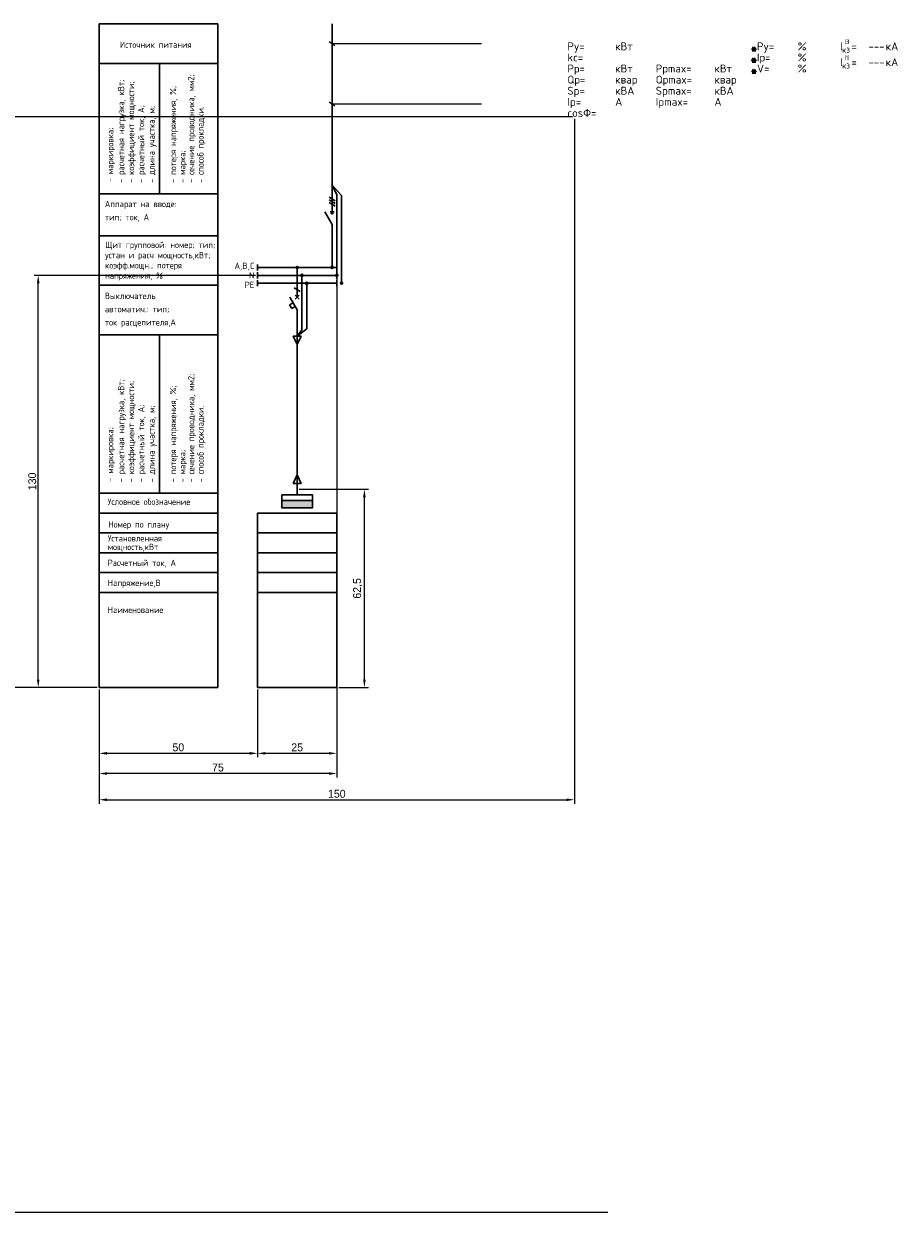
# Model space of a CAD drawing. Header units: millimetres. Extents: x -100 to 776, y 0 to 875.
# Tile 6 of 6: x 500 to 776, y 500 to 875. Entities that reach past the tile are written whole.
import ezdxf
from ezdxf.enums import TextEntityAlignment as Align

# ---------------------------------------------------------------- set-up
doc = ezdxf.new("R2010")
doc.units = ezdxf.units.MM
for name, color, linetype in [('Автомат защитный', 7, 'Continuous'), ('Принципиальная схема КТП -для ОДНОЛИНЕЙКИ', 7, 'Continuous'), ('ПРОВОДНИКИ', 7, 'Continuous'), ('ТЕРМОРЕЛЕ', 7, 'Continuous')]:
    doc.layers.add(name, color=color, linetype=linetype)
doc.layers.add('ЭС АВ', color=7, linetype='Continuous', lineweight=18)
doc.layers.add('ЭС рамка', color=7, linetype='Continuous', lineweight=18)
doc.styles.add('SLD_Style', font='isocpeur.ttf', dxfattribs={"width": 0.9})
doc.dimstyles.new('ISO-25', dxfattribs={"dimtxt": 2.5, "dimasz": 2.5, "dimexe": 1.25, "dimexo": 0.625, "dimtad": 1, "dimtxsty": 'Standard', "dimcen": 2.5, "dimadec": 0, "dimazin": 0, "dimtfac": 1, "dimtmove": 0, "dimatfit": 3, "dimfxl": 1, "dimarcsym": 0})

# ---------------------------------------------------------------- blocks, each defined once
blk = doc.blocks.new('*U18')
h = blk.add_hatch(color=256)
h.dxf.hatch_style = 1
edge = h.paths.add_edge_path()
edge.add_ellipse((12.5, 132.5), major_axis=(0, 0.333), ratio=1, start_angle=0, end_angle=360)
h = blk.add_hatch(color=256)
h.dxf.hatch_style = 1
edge = h.paths.add_edge_path()
edge.add_ellipse((14, 130), major_axis=(0, 0.333), ratio=1, start_angle=0, end_angle=360)
h = blk.add_hatch(color=256)
h.dxf.hatch_style = 1
edge = h.paths.add_edge_path()
edge.add_ellipse((15.5, 127.5), major_axis=(0, 0.333), ratio=1, start_angle=0, end_angle=360)
at = {"lineweight": 30}
for p, q in [((14, 129.67), (14, 123.11)), ((15.5, 127.17), (15.5, 113.13)), ((14, 123.11), (14, 112.8)), ((0, 55), (25, 55)), ((0, 55), (0, 0)), ((25, 55), (25, 0)), ((0, 48.75), (25, 48.75)), ((0, 42.5), (25, 42.5)), ((0, 36.25), (25, 36.25))]:
    blk.add_line(p, q, dxfattribs=at)
at = {"layer": 'Автомат защитный', "lineweight": 30}
for p, q in [((12.5, 123.11), (12.5, 132.17)), ((11.54, 126.04), (13.46, 124.93)), ((10.1, 120.66), (11.26, 121.32)), ((10.77, 119.5), (10.1, 120.66)), ((12.5, 119.17), (10.22, 123.11)), ((11.92, 120.17), (10.77, 119.5)), ((12.5, 108.54), (12.5, 119.17))]:
    blk.add_line(p, q, dxfattribs=at)
blk.add_ellipse((12.5, 132.5), major_axis=(0, 0.333), ratio=1, start_param=-1.570796, end_param=4.712389, dxfattribs=at)
at = {"layer": 'Принципиальная схема КТП -для ОДНОЛИНЕЙКИ', "lineweight": 30}
for p, q in [((12.5, 108.54), (12.5, 99.73)), ((11.19, 64.32), (12.5, 67.06)), ((13.81, 64.32), (11.19, 64.32)), ((12.5, 67.06), (13.81, 64.32)), ((12.5, 64.32), (12.5, 62.5))]:
    blk.add_line(p, q, dxfattribs=at)
at = {"layer": 'ПРОВОДНИКИ', "lineweight": 30}
for p, q in [((12.5, 110.81), (15.5, 113.13)), ((12.5, 110.81), (14, 112.8)), ((13.75, 110.81), (11.25, 110.81)), ((11.25, 110.81), (12.5, 108.2)), ((12.5, 108.2), (13.75, 110.81)), ((11.19, 64.31), (12.5, 67.06)), ((13.81, 64.31), (11.19, 64.31)), ((12.5, 67.06), (13.81, 64.31))]:
    blk.add_line(p, q, dxfattribs=at)
at = {"layer": 'ПРОВОДНИКИ', "lineweight": 30, "ltscale": 100}
blk.add_line((12.5, 99.73), (12.5, 64.32), dxfattribs=at)
at = {"layer": 'ПРОВОДНИКИ', "color": 7, "linetype": 'Continuous', "lineweight": 30}
for centre in [(14, 130), (15.5, 127.5), (15.5, 127.5)]:
    blk.add_ellipse(centre, major_axis=(0, 0.333), ratio=1, start_param=-1.570796, end_param=4.712389, dxfattribs=at)
at = {"layer": 'ЭС АВ', "color": 7, "lineweight": 30}
for q in [(11.88, 123.74), (13.12, 123.74), (11.88, 122.49), (13.12, 122.49)]:
    blk.add_line((12.5, 123.11), q, dxfattribs=at)
at = {"layer": 'ЭС рамка', "color": 7, "linetype": 'Continuous', "lineweight": 30}
for p, q in [((0, 132.5), (12.17, 132.5)), ((12.83, 132.5), (25, 132.5))]:
    blk.add_line(p, q, dxfattribs=at)
at = {"layer": 'ЭС рамка', "color": 5, "linetype": 'Continuous', "lineweight": 30}
for p, q in [((0, 130), (13.67, 130)), ((14.33, 130), (25, 130))]:
    blk.add_line(p, q, dxfattribs=at)
at = {"layer": 'ЭС рамка', "color": 94, "linetype": 'Continuous', "lineweight": 30}
for p, q in [((0, 127.5), (15.17, 127.5)), ((15.83, 127.5), (25, 127.5))]:
    blk.add_line(p, q, dxfattribs=at)
at = {"layer": 'ЭС рамка', "lineweight": 30}
for p, q in [((25, 30), (0, 30)), ((25, 0), (0, 0))]:
    blk.add_line(p, q, dxfattribs=at)
at = {"style": 'SLD_Style'}
for tag, p in [('LABEL', (12.5, 51.88)), ('INSTALLEDPOWER', (12.5, 45.63)), ('CURRENT', (12.5, 39.37)), ('VOLTAGE', (12.5, 33.13))]:
    blk.add_attdef(tag, text='', height=2, dxfattribs=at).set_placement(p, align=Align.MIDDLE_CENTER)
blk.add_attdef('TEXT', text='', height=2, rotation=90, dxfattribs=at).set_placement((12.5, 15), align=Align.MIDDLE_CENTER)
at = {"layer": 'Автомат защитный', "style": 'SLD_Style'}
blk.add_attdef('PHASE', text='', height=2, dxfattribs=at).set_placement((14, 134.59), align=Align.MIDDLE_CENTER)
for tag, height, p in [('NUMBER', 3, (8.49, 122.99)), ('SWITCHTYPE', 2, (8.49, 119.5)), ('SWITCHRELEASE', 2, (8.49, 116.5)), ('SWITCHNOMINALCURRENT', 2, (8.49, 113.5)), ('SWITCHRELEASECURRENT', 2, (8.49, 110.5)), ('RCDSETPOINT', 2, (8.49, 104.5)), ('RCDTYPE', 2, (8.49, 107.5))]:
    blk.add_attdef(tag, text='', height=height, dxfattribs=at).set_placement(p, align=Align.MIDDLE_RIGHT)
blk.add_attdef('LINE_A', text='', height=2, rotation=90, dxfattribs=at).set_placement((10.19, 68.43), align=Align.MIDDLE_LEFT)
blk.add_attdef('LINE_B', text='', height=2, rotation=90, dxfattribs=at).set_placement((13.85, 68.43), align=Align.TOP_LEFT)
blk = doc.blocks.new('Table1')
at = {"lineweight": 30}
for p, q in [((37.5, 142.5), (0, 142.5)), ((37.5, 130), (37.5, 142.5)), ((37.5, 111.25), (37.5, 130)), ((37.5, 126.88), (0, 126.88)), ((0, 111.25), (0, 125.61)), ((0, 61.25), (0, 111.25)), ((0, 111.25), (37.5, 111.25)), ((37.5, 61.25), (0, 61.25)), ((37.5, 55), (0, 55)), ((37.5, 48.75), (0, 48.75)), ((37.5, 42.5), (0, 42.5)), ((37.5, 36.25), (0, 36.25)), ((37.5, 30), (0, 30))]:
    blk.add_line(p, q, dxfattribs=at)
at = {"layer": 'ЭС рамка', "lineweight": 30}
for p, q in [((0, 0), (0, 209.34)), ((0, 209.34), (37.5, 209.34)), ((37.5, 209.34), (37.5, 0)), ((0, 196.84), (37.5, 196.84)), ((19.09, 155.72), (19.09, 196.84)), ((0, 155.72), (37.5, 155.72)), ((19.09, 61.25), (19.09, 111.25)), ((37.5, 0), (0, 0))]:
    blk.add_line(p, q, dxfattribs=at)
at = {"layer": 'ЭС рамка', "style": 'SLD_Style', "width": 0.9}
for s, p in [('Источник питания', (6.55, 201.76)), ('Аппарат на вводе:', (1.81, 151.52)), ('тип; ток, А', (1.81, 147.36)), ('Щит групповой: номер; тип; ', (1.9, 138.63)), ('устан и расч мощность,кВт; ', (1.9, 135.39)), ('коэфф.мощн.; потеря ', (1.9, 132.16)), ('напряжения, %', (1.9, 128.92)), ('Выключатель', (1.81, 122.51)), ('автоматич.: тип;', (1.81, 118.35)), ('ток расцепителя,А', (1.81, 114.18)), ('Условное обозначение', (2.72, 57.58)), ('Номер по плану', (2.88, 50.43)), ('Установленная', (2.72, 46.05)), ('мощность,кВт', (2.72, 43.32)), ('Расчетный ток, А', (2.72, 38.31)), ('Напряжение,В', (2.72, 31.99)), ('Наименование', (2.72, 23.47))]:
    blk.add_text(s, height=2, dxfattribs=at).set_placement(p)
for s, p in [(' - потеря напряжения, %%%;', (24.32, 157.95)), (' - сечение проводника, мм2;', (30.03, 157.95)), (' - расчетная нагрузка, кВт;', (7.93, 157.95)), (' - коэффициент мощности;', (11.07, 157.95)), (' - расчетный ток, А;', (14.25, 157.95)), (' - длина участка, м;', (17.57, 157.95)), (' - способ прокладки.', (33.01, 157.95)), ('   - маркировка;', (4.5, 155.72)), (' - марка;', (27.23, 157.95)), (' - потеря напряжения, %%%;', (24.32, 63.48)), (' - расчетная нагрузка, кВт;', (7.93, 63.48)), (' - коэффициент мощности;', (11.07, 63.48)), (' - сечение проводника, мм2;', (30.03, 63.48)), (' - расчетный ток, А;', (14.25, 63.48)), (' - способ прокладки.', (33.01, 63.48)), (' - длина участка, м;', (17.57, 63.48)), ('   - маркировка;', (4.5, 61.25)), (' - марка;', (27.23, 63.48))]:
    blk.add_text(s, height=2, rotation=90, dxfattribs=at).set_placement(p)
blk = doc.blocks.new('*U19')
h = blk.add_hatch(color=256)
h.dxf.hatch_style = 1
edge = h.paths.add_edge_path()
edge.add_ellipse((-1.49, 2.53), major_axis=(0, 0.333), ratio=1, start_angle=0, end_angle=360)
h = blk.add_hatch(color=256)
h.dxf.hatch_style = 1
edge = h.paths.add_edge_path()
edge.add_ellipse((0.01, 0.03), major_axis=(0, 0.333), ratio=1, start_angle=0, end_angle=360, ccw=False)
h = blk.add_hatch(color=256)
h.dxf.hatch_style = 1
edge = h.paths.add_edge_path()
edge.add_ellipse((1.52, -2.47), major_axis=(0, 0.333), ratio=1, start_angle=0, end_angle=360, ccw=False)
at = {"lineweight": 30}
for p, q in [((-1.49, 66.87), (-1.49, 79.37)), ((-1.49, 66.87), (-1.49, 28.43)), ((0.01, 20.02), (0.01, 25.4)), ((-2.11, 20.02), (-0.86, 20.02)), ((0.01, 16.08), (0.01, 20.02)), ((0.01, 16.08), (0.01, 0.36))]:
    blk.add_line(p, q, dxfattribs=at)
for p, q in [((-1.49, 73.12), (45.66, 73.12)), ((-1.49, 54.15), (-1.49, 59.87)), ((-1.49, 54.15), (45.66, 54.15))]:
    blk.add_line(p, q)
blk.add_circle((-1.49, 19.72), 0.312, dxfattribs=at)
at = {"layer": 'Автомат защитный', "lineweight": 30}
for p, q in [((-2.44, 24.62), (-0.53, 23.51)), ((-2.44, 23.78), (-0.53, 22.68)), ((-2.44, 22.95), (-0.53, 21.84)), ((-1.49, 16.08), (-3.76, 20.02))]:
    blk.add_line(p, q, dxfattribs=at)
at = {"layer": 'ТЕРМОРЕЛЕ', "lineweight": 30}
blk.add_line((1.51, -2.14), (1.51, 25.18), dxfattribs=at)
blk.add_ellipse((-1.49, 2.53), major_axis=(0, 0.333), ratio=1, start_param=-1.570796, end_param=4.712389, dxfattribs=at)
at = {"layer": 'ТЕРМОРЕЛЕ', "lineweight": 30, "extrusion": (0, 0, -1)}
for centre in [(0.01, 0.03), (1.52, -2.47)]:
    blk.add_ellipse(centre, major_axis=(0, 0.333), ratio=1, start_param=-1.570796, end_param=4.712389, dxfattribs=at)
at = {"layer": 'ЭС АВ', "color": 7, "linetype": 'Continuous', "lineweight": 18}
for p, q in [((-2.37, 73.76), (-0.6, 72.47)), ((-2.37, 54.79), (-0.6, 53.5))]:
    blk.add_line(p, q, dxfattribs=at)
at = {"layer": 'ЭС АВ', "color": 7, "linetype": 'Continuous', "lineweight": 30}
for p, q in [((-1.49, 28.43), (-1.49, 20.02)), ((0.01, 25.4), (-1.49, 28.43)), ((-1.49, 28.43), (1.51, 25.18)), ((-1.49, 20.66), (-1.49, 20.04)), ((-1.49, 16.08), (-1.49, 2.86))]:
    blk.add_line(p, q, dxfattribs=at)
at = {"style": 'SLD_Style'}
for tag, p in [('LINE_C', (2.08, 76.2)), ('LINE_A', (1.92, 56.7)), ('LINE_B', (1.92, 51.84))]:
    blk.add_attdef(tag, text='', height=2.5, dxfattribs=at).set_placement(p, align=Align.MIDDLE_LEFT)
at = {"layer": 'Автомат защитный', "style": 'SLD_Style'}
for tag, height, p in [('PHASE', 2, (-5.64, 29.33)), ('NUMBER', 3, (-5.64, 24.25)), ('SWITCHNOMINALCURRENT', 2, (-5.64, 14.37))]:
    blk.add_attdef(tag, text='', height=height, dxfattribs=at).set_placement(p, align=Align.MIDDLE_RIGHT)
blk = doc.blocks.new('*D3')
at = {"color": 0, "lineweight": -2, "transparency": 16777216}
for p, q in [((524.27, 664.92), (524.27, 643.52)), ((574.27, 664.92), (574.27, 643.52)), ((526.77, 644.77), (571.77, 644.77))]:
    blk.add_line(p, q, dxfattribs=at)
at = {"color": 0, "transparency": 16777216}
for points in [[(526.77, 645.18), (526.77, 644.35), (524.27, 644.77)], [(571.77, 645.18), (571.77, 644.35), (574.27, 644.77)]]:
    blk.add_solid(points, dxfattribs=at)
at = {"layer": 'Defpoints', "color": 0, "transparency": 16777216}
for p in [(524.27, 665.55), (574.27, 665.55), (574.27, 644.77)]:
    blk.add_point(p, dxfattribs=at)
at = {"color": 0, "transparency": 16777216, "insert": (549.27, 646.64), "char_height": 2.5, "attachment_point": 5}
blk.add_mtext('50', dxfattribs=at)
blk = doc.blocks.new('*D4')
at = {"color": 0, "lineweight": -2, "transparency": 16777216}
for p, q in [((573.65, 795.55), (503.81, 795.55)), ((505.06, 668.05), (505.06, 793.05)), ((523.65, 665.55), (503.81, 665.55))]:
    blk.add_line(p, q, dxfattribs=at)
at = {"color": 0, "transparency": 16777216}
for points in [[(504.64, 793.05), (505.47, 793.05), (505.06, 795.55)], [(504.64, 668.05), (505.47, 668.05), (505.06, 665.55)]]:
    blk.add_solid(points, dxfattribs=at)
at = {"layer": 'Defpoints', "color": 0, "transparency": 16777216}
for p in [(505.06, 795.55), (574.27, 795.55), (524.27, 665.55)]:
    blk.add_point(p, dxfattribs=at)
at = {"color": 0, "transparency": 16777216, "insert": (503.18, 730.55), "char_height": 2.5, "attachment_point": 5, "rotation": 90}
blk.add_mtext('130', dxfattribs=at)
blk = doc.blocks.new('Start')
at = {"layer": 'ЭС рамка', "color": 7, "linetype": 'Continuous', "lineweight": 30}
blk.add_line((0, 3.46), (0, 1.54), dxfattribs=at)
at = {"layer": 'ЭС рамка', "color": 5, "linetype": 'Continuous', "lineweight": 30}
blk.add_line((0, 0.96), (0, -0.96), dxfattribs=at)
at = {"layer": 'ЭС рамка', "color": 94, "linetype": 'Continuous', "lineweight": 30, "ltscale": 50}
blk.add_line((0, -1.54), (0, -3.46), dxfattribs=at)
at = {"style": 'SLD_Style'}
blk.add_attdef('PHASE', text='', height=2, dxfattribs=at).set_placement((-1, 3), align=Align.MIDDLE_RIGHT)
at = {"layer": 'ЭС рамка', "color": 7, "linetype": 'Continuous', "lineweight": 18, "style": 'SLD_Style'}
blk.add_text('N', height=2, dxfattribs=at).set_placement((-1, 0), align=Align.MIDDLE_RIGHT)
at = {"layer": 'ЭС рамка', "color": 7, "linetype": 'Continuous', "lineweight": 18, "ltscale": 50, "style": 'SLD_Style'}
blk.add_text('РЕ', height=2, dxfattribs=at).set_placement((-1, -3), align=Align.MIDDLE_RIGHT)
blk = doc.blocks.new('*D6')
at = {"color": 0, "lineweight": -2, "transparency": 16777216}
for p, q in [((574.27, 664.92), (574.27, 643.52)), ((599.27, 664.92), (599.27, 643.52)), ((576.77, 644.77), (596.77, 644.77))]:
    blk.add_line(p, q, dxfattribs=at)
at = {"color": 0, "transparency": 16777216}
for points in [[(576.77, 645.18), (576.77, 644.35), (574.27, 644.77)], [(596.77, 645.18), (596.77, 644.35), (599.27, 644.77)]]:
    blk.add_solid(points, dxfattribs=at)
at = {"layer": 'Defpoints', "color": 0, "transparency": 16777216}
for p in [(574.27, 665.55), (599.27, 665.55), (599.27, 644.77)]:
    blk.add_point(p, dxfattribs=at)
at = {"color": 0, "transparency": 16777216, "insert": (586.77, 646.64), "char_height": 2.5, "attachment_point": 5}
blk.add_mtext('25', dxfattribs=at)
blk = doc.blocks.new('Stop')
at = {"layer": 'ЭС рамка', "color": 7, "linetype": 'Continuous', "lineweight": 30}
blk.add_line((0, 3.46), (0, 1.54), dxfattribs=at)
at = {"layer": 'ЭС рамка', "color": 5, "linetype": 'Continuous', "lineweight": 30}
blk.add_line((0, 0.96), (0, -0.96), dxfattribs=at)
at = {"layer": 'ЭС рамка', "color": 94, "linetype": 'Continuous', "lineweight": 30, "ltscale": 50}
blk.add_line((0, -1.54), (0, -3.46), dxfattribs=at)
blk = doc.blocks.new('*D8')
at = {"color": 0, "lineweight": -2, "transparency": 16777216}
for p, q in [((599.27, 794.92), (599.27, 637.15)), ((524.27, 664.92), (524.27, 637.15)), ((596.77, 638.4), (526.77, 638.4))]:
    blk.add_line(p, q, dxfattribs=at)
at = {"color": 0, "transparency": 16777216}
for points in [[(526.77, 638.81), (526.77, 637.98), (524.27, 638.4)], [(596.77, 638.81), (596.77, 637.98), (599.27, 638.4)]]:
    blk.add_solid(points, dxfattribs=at)
at = {"layer": 'Defpoints', "color": 0, "transparency": 16777216}
for p in [(599.27, 795.55), (524.27, 665.55), (524.27, 638.4)]:
    blk.add_point(p, dxfattribs=at)
at = {"color": 0, "transparency": 16777216, "insert": (561.77, 640.27), "char_height": 2.5, "attachment_point": 5}
blk.add_mtext('75', dxfattribs=at)
blk = doc.blocks.new('DBData')
at = {"lineweight": 50}
for p, q in [((56.09, 21), (56.65, 21.97)), ((56.09, 21), (57.21, 21)), ((57.21, 21), (56.65, 21.97)), ((56.09, 17.5), (56.65, 18.47)), ((56.09, 17.5), (57.21, 17.5)), ((57.21, 17.5), (56.65, 18.47)), ((56.09, 14), (56.65, 14.97)), ((56.09, 14), (57.21, 14)), ((57.21, 14), (56.65, 14.97))]:
    blk.add_line(p, q, dxfattribs=at)
at = {"style": 'SLD_Style'}
for s, height, p in [('Py=', 2.5, (-2.23, 21)), ('кВт', 2.5, (12.85, 21)), ('Py=', 2.5, (57.59, 21)), ('%%%', 2.5, (70.44, 21)), ('I', 2.5, (83.82, 21)), ('(', 1.25, (85.3, 23.08)), ('3', 1.25, (85.64, 23.08)), (')', 1.25, (86.31, 23.08)), ('=', 2.5, (87.41, 21)), ('кА', 2.5, (98.22, 21)), ('kc=', 2.5, (-2.23, 17.5)), ('Iр=', 2.5, (57.59, 17.5)), ('%%%', 2.5, (70.44, 17.5)), ('кз', 1.875, (84.49, 20.23)), ('(', 1.25, (85.3, 18.08)), ('1', 1.25, (85.64, 18.09)), (')', 1.25, (86.31, 18.08)), ('Pр=', 2.5, (-2.23, 14)), ('кВт', 2.5, (12.85, 14)), ('Pрmax=', 2.5, (25.66, 14)), ('кВт', 2.5, (44.17, 14)), ('V=', 2.5, (57.59, 14)), ('%%%', 2.5, (70.44, 14)), ('I', 2.5, (83.82, 16)), ('кз', 1.875, (84.49, 15.23)), ('=', 2.5, (87.41, 16)), ('кА', 2.5, (98.22, 16)), ('Qр=', 2.5, (-2.23, 10.5)), ('квар', 2.5, (12.85, 10.5)), ('Qрmax=', 2.5, (25.66, 10.5)), ('квар', 2.5, (44.17, 10.5)), ('Sp=', 2.5, (-2.23, 7)), ('кВА', 2.5, (12.85, 7)), ('Spmax=', 2.5, (25.66, 7)), ('кВА', 2.5, (44.17, 7)), ('Ip=', 2.5, (-2.23, 3.5)), ('А', 2.5, (12.85, 3.5)), ('Ipmax=', 2.5, (25.66, 3.5)), ('А', 2.5, (44.17, 3.5)), ('cosФ=', 2.5, (-2.23, 0))]:
    blk.add_text(s, height=height, dxfattribs=at).set_placement(p)
at = {"style": 'SLD_Style', "width": 0.9}
blk.add_attdef('DBNAME', (-2.32, 25.93), '', height=3.5, dxfattribs=at)
at = {"style": 'SLD_Style'}
for tag, p in [('INSTALLEDACTIVEPOWER', (11.85, 21)), ('DPY', (69.44, 21)), ('CURRENT3', (97.89, 21)), ('MAXFACTOR', (11.85, 17.5)), ('DIR', (69.44, 17.5)), ('RATEDACTIVEPOWER', (11.85, 14)), ('VOLTAGE', (69.44, 14)), ('CURRENT1', (97.89, 16)), ('RATEDREACTIVEPOWER', (11.85, 10.5)), ('RATEDFULLPOWER', (11.85, 7)), ('RATEDCURRENT', (11.85, 3.5))]:
    blk.add_attdef(tag, text='', height=2.5, dxfattribs=at).set_placement(p, align=Align.RIGHT)
at = {"lineweight": 0, "style": 'SLD_Style', "width": 0.9}
for tag, p in [('RATEDACTIVEPOWERMAX', (43.18, 14)), ('RATEDREACTIVEPOWERMAX', (43.18, 10.5)), ('RATEDFULLPOWERMAX', (43.18, 7)), ('RATEDCURRENTMAX', (43.18, 3.49))]:
    blk.add_attdef(tag, text='', height=2.5, dxfattribs=at).set_placement(p, align=Align.RIGHT)
at = {"style": 'SLD_Style'}
blk.add_attdef('POWERFACTOR', (7.4, 0), '', height=2.5, dxfattribs=at)
blk = doc.blocks.new('*D10')
at = {"color": 0, "lineweight": -2, "transparency": 16777216}
for p, q in [((673.65, 845.55), (492.43, 845.55)), ((493.68, 668.05), (493.68, 843.05)), ((523.65, 665.55), (492.43, 665.55))]:
    blk.add_line(p, q, dxfattribs=at)
at = {"color": 0, "transparency": 16777216}
for points in [[(493.27, 843.05), (494.1, 843.05), (493.68, 845.55)], [(493.27, 668.05), (494.1, 668.05), (493.68, 665.55)]]:
    blk.add_solid(points, dxfattribs=at)
at = {"layer": 'Defpoints', "color": 0, "transparency": 16777216}
for p in [(493.68, 845.55), (674.27, 845.55), (524.27, 665.55)]:
    blk.add_point(p, dxfattribs=at)
at = {"color": 0, "transparency": 16777216, "insert": (491.81, 755.55), "char_height": 2.5, "attachment_point": 5, "rotation": 90}
blk.add_mtext('180', dxfattribs=at)
blk = doc.blocks.new('*D11')
at = {"color": 0, "lineweight": -2, "transparency": 16777216}
for p, q in [((674.27, 844.92), (674.27, 628.88)), ((524.27, 664.92), (524.27, 628.88)), ((526.77, 630.13), (671.77, 630.13))]:
    blk.add_line(p, q, dxfattribs=at)
at = {"color": 0, "transparency": 16777216}
for points in [[(526.77, 630.54), (526.77, 629.71), (524.27, 630.13)], [(671.77, 630.54), (671.77, 629.71), (674.27, 630.13)]]:
    blk.add_solid(points, dxfattribs=at)
at = {"layer": 'Defpoints', "color": 0, "transparency": 16777216}
for p in [(674.27, 845.55), (524.27, 665.55), (674.27, 630.13)]:
    blk.add_point(p, dxfattribs=at)
at = {"color": 0, "transparency": 16777216, "insert": (599.27, 632), "char_height": 2.5, "attachment_point": 5}
blk.add_mtext('150', dxfattribs=at)
blk = doc.blocks.new('*D12')
at = {"color": 0, "lineweight": -2, "transparency": 16777216}
for p, q in [((587.4, 728.05), (609.24, 728.05)), ((607.99, 668.05), (607.99, 725.55)), ((599.9, 665.55), (609.24, 665.55))]:
    blk.add_line(p, q, dxfattribs=at)
at = {"color": 0, "lineweight": 0, "transparency": 16777216}
for points in [[(607.57, 725.55), (608.4, 725.55), (607.99, 728.05)], [(607.57, 668.05), (608.4, 668.05), (607.99, 665.55)]]:
    blk.add_solid(points, dxfattribs=at)
at = {"layer": 'Defpoints', "color": 0, "lineweight": 0, "transparency": 16777216}
for p in [(586.77, 728.05), (607.99, 728.05), (599.27, 665.55)]:
    blk.add_point(p, dxfattribs=at)
at = {"color": 0, "transparency": 16777216, "insert": (605.9, 696.8), "char_height": 2.5, "attachment_point": 5, "rotation": 90}
blk.add_mtext('62,5', dxfattribs=at)
blk = doc.blocks.new('*U15')
h = blk.add_hatch(color=256)
h.dxf.hatch_style = 1
h.paths.add_polyline_path([(-4.86, -3.51), (-4.86, -5.83), (4.86, -5.83), (4.86, -3.51)])
at = {"linetype": 'ByBlock', "lineweight": 30}
blk.add_line((0, -1.75), (0, 0), dxfattribs=at)
at = {"lineweight": 30}
blk.add_line((-4.86, -3.51), (4.86, -3.51), dxfattribs=at)
at = {"linetype": 'ByBlock', "lineweight": 30}
blk.add_lwpolyline([(-4.86, -1.75), (4.86, -1.75), (4.86, -5.83), (-4.86, -5.83)], close=True, dxfattribs=at)

msp = doc.modelspace()

# ---------------------------------------------------------------- linework, layer by layer
for p, q in [((524.271, 665.55), (524.271, 845.55)), ((-100, 500), (684.839, 500))]:
    msp.add_line(p, q)

# ---------------------------------------------------------------- block references
for name, p in [('Table1', (524.271, 665.55)), ('Table1', (524.271, 665.55)), ('*U19', (599.271, 795.55)), ('Stop', (599.271, 795.55)), ('*U18', (574.271, 665.55)), ('*U15', (586.771, 728.05))]:
    msp.add_blockref(name, p)
for name, p, values in [('DBData', (674.271, 845.55), {'CURRENT1': '---', 'CURRENT3': '---'}), ('Start', (574.271, 795.55), {'PHASE': 'A,B,C'})]:
    msp.add_blockref(name, p).add_auto_attribs(values)

# ---------------------------------------------------------------- dimensions: what is measured, and where the dimension line sits
at = {"color": 3}
for base, p2, picture, middle in [((493.682, 845.55), (674.271, 845.55), '*D10', (491.807, 755.55)), ((505.056, 795.55), (574.271, 795.55), '*D4', (503.181, 730.55))]:
    dim = msp.add_linear_dim(base=base, p1=(524.271, 665.55), p2=p2, angle=90, dimstyle='ISO-25', dxfattribs=at)
    dim.commit()
    dim.dimension.update_dxf_attribs({"geometry": picture, "text_midpoint": middle})
for base, p1, p2, picture, middle in [((674.271, 630.128), (524.271, 665.55), (674.271, 845.55), '*D11', (599.271, 632.003)), ((524.271, 638.398), (599.271, 795.55), (524.271, 665.55), '*D8', (561.771, 640.273)), ((574.271, 644.768), (524.271, 665.55), (574.271, 665.55), '*D3', (549.271, 646.643)), ((599.271, 644.768), (574.271, 665.55), (599.271, 665.55), '*D6', (586.771, 646.643))]:
    dim = msp.add_linear_dim(base=base, p1=p1, p2=p2, dimstyle='ISO-25', dxfattribs=at)
    dim.commit()
    dim.dimension.update_dxf_attribs({"geometry": picture, "text_midpoint": middle})
dim = msp.add_linear_dim(base=(607.987, 728.05), p1=(599.271, 665.55), p2=(586.771, 728.05), angle=90, dimstyle='ISO-25', override={"dimfxl": 100, "dimarcsym": 1}, dxfattribs=at)
dim.commit()
dim.dimension.update_dxf_attribs({"geometry": '*D12', "text_midpoint": (605.904, 696.8)})

doc.saveas('drawing.dxf')
